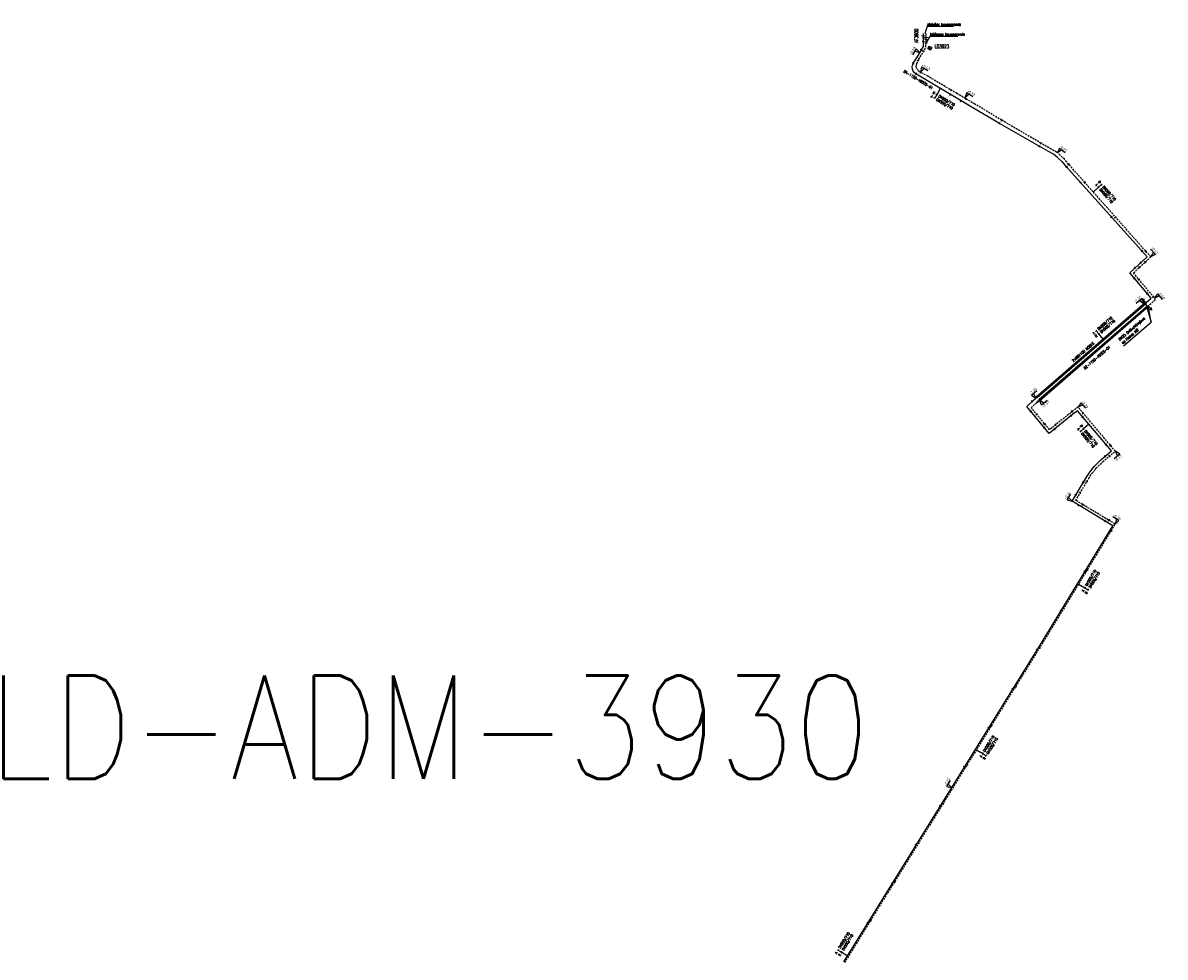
# Model space of a CAD drawing. Header units: millimetres. Extents: x 0 to 118318689, y 0 to 490460760.
# Tile 89 of 117: x 114794187 to 115192435, y 490134965 to 490460760. Entities that reach past the tile are written whole.
import ezdxf
from ezdxf.enums import TextEntityAlignment as Align

# ---------------------------------------------------------------- set-up
doc = ezdxf.new("R2010")
doc.units = ezdxf.units.MM
doc.header["$LTSCALE"] = 200
doc.linetypes.add('HIDDEN2', pattern=[4.7625, 3.175, -1.5875])
doc.layers.get('0').update_dxf_attribs({"color": 8})
for name, color, linetype in [('LD-I-lekdetectiecode', 7, 'Continuous'), ('WT-C-AFSLUITER', 7, 'Continuous'), ('WT-C-kastLD', 7, 'Continuous'), ('WT-C-mof', 7, 'Continuous'), ('WT-C-ontluchter', 7, 'Continuous'), ('WT-I-diam', 7, 'Continuous'), ('WT-I-info', 7, 'Continuous'), ('WT-I-NAP', 7, 'Continuous'), ('WT-L-aanvoer', 6, 'Continuous'), ('WT-L-MANTELBUIS', 6, 'Continuous'), ('WT-L-retour', 6, 'HIDDEN2')]:
    doc.layers.add(name, color=color, linetype=linetype)
doc.styles.add('DIN17', font='ROMANS.SHX', dxfattribs={"width": 0.9})
doc.styles.add('ISOCP', font='ISOCP.SHX')

# ---------------------------------------------------------------- blocks, each defined once
blk = doc.blocks.new('LR-mof')
at = {"color": 0, "linetype": 'ByBlock', "lineweight": -2}
blk.add_line((0, -0.75), (0, 0.75), dxfattribs=at)
blk = doc.blocks.new('nap1')
at = {"color": 0, "linetype": 'Continuous'}
for p, q in [((-1, 3.5), (0, 0)), ((-1, 3.5), (4, 3.5)), ((1, 3.5), (0, 0))]:
    blk.add_line(p, q, dxfattribs=at)
at = {"color": 0, "linetype": 'Continuous', "style": 'ISOCP'}
for tag, p in [('*1', (1.7, 5)), ('*2', (4, 1.5))]:
    blk.add_attdef(tag, text='', height=1.8, dxfattribs=at).set_placement(p, align=Align.MIDDLE)
blk = doc.blocks.new('nap2')
at = {"color": 0, "linetype": 'Continuous'}
for p, q in [((1, 3.5), (-4, 3.5)), ((-1, 3.5), (0, 0)), ((1, 3.5), (0, 0))]:
    blk.add_line(p, q, dxfattribs=at)
at = {"color": 0, "linetype": 'Continuous', "style": 'ISOCP'}
for tag, p in [('*2', (-4, 1.5)), ('*1', (-1.5, 5))]:
    blk.add_attdef(tag, text='', height=1.8, dxfattribs=at).set_placement(p, align=Align.MIDDLE)
blk = doc.blocks.new('LR-ontl')
at = {"color": 0, "linetype": 'ByBlock', "lineweight": -3}
for q in [(-1, 2.5), (1, 2.5)]:
    blk.add_line((0, 4), q, dxfattribs=at)
at = {"color": 0, "linetype": 'ByBlock', "lineweight": -2}
blk.add_line((0, 3), (0, 0), dxfattribs=at)
blk = doc.blocks.new('LR-hyp')
at = {"color": 7, "linetype": 'ByBlock', "lineweight": -3, "style": 'DIN17', "width": 0.9}
blk.add_attdef('*1', text='', height=1.8, dxfattribs=at).set_placement((0, 0), align=Align.MIDDLE)
at = {"color": 7, "linetype": 'ByBlock', "lineweight": -2, "style": 'DIN17', "width": 0.9, "flags": 1}
blk.add_attdef('*2', text='', height=1.8, dxfattribs=at).set_placement((0, -5), align=Align.MIDDLE)
blk = doc.blocks.new('LR-DIAO2')
at = {"color": 0, "lineweight": -3}
blk.add_line((0, 0), (0, -5), dxfattribs=at)
at = {"color": 0, "linetype": 'Continuous', "lineweight": -3}
blk.add_line((0, -5), (0, -7.8), dxfattribs=at)
at = {"color": 0, "lineweight": -3}
for points in [[(0.61, -5), (0, -5), (-0.61, -5)], [(0.61, -7.8), (0, -7.8), (-0.61, -7.8)]]:
    blk.add_lwpolyline(points, dxfattribs=at)
at = {"color": 1, "lineweight": -3, "style": 'DIN17', "width": 0.9}
for tag, p in [('*1', (-1.61, -5)), ('*2', (-1.61, -7.78))]:
    blk.add_attdef(tag, text='', height=1.8, dxfattribs=at).set_placement(p, align=Align.MIDDLE_RIGHT)
for tag, p in [('*11', (1.61, -5)), ('*12', (1.61, -7.8))]:
    blk.add_attdef(tag, text='', height=1.8, dxfattribs=at).set_placement(p, align=Align.MIDDLE_LEFT)
blk = doc.blocks.new('LR-AFS')
at = {"color": 0, "lineweight": -3, "const_width": 0.7}
blk.add_lwpolyline([(0, -1.5), (0, 1.5)], dxfattribs=at)
at = {"color": 7, "linetype": 'ByBlock', "lineweight": -2, "style": 'DIN17', "width": 0.9}
blk.add_attdef('*1', text='', height=2.5, dxfattribs=at).set_placement((0, 5), align=Align.MIDDLE)
at = {"color": 0, "linetype": 'ByBlock', "lineweight": -2, "style": 'DIN17', "width": 0.3, "flags": 1}
for tag, p in [('*2', (2.5, 1.5)), ('OCODE', (-7.5, -2.5)), ('FABR', (-7.5, -7.5)), ('ST', (-7.5, -5)), ('VCODE', (-2.5, -5)), ('NCODE', (-2.5, -2.5)), ('TYPE', (-2.5, -7.5)), ('OPBOUW', (2.5, -7.5)), ('NIVO', (2.5, -5)), ('BC', (2.5, -2.5)), ('BEDIEN', (7.5, -7.5)), ('IMM', (7.5, -5)), ('RK', (7.5, -2.5)), ('BORDL', (-7.5, -15)), ('VERTR', (-7.5, -10)), ('DEKM', (-7.5, -12.5)), ('PDATUM', (-2.5, -12.5)), ('OPBLEN', (-2.5, -10)), ('BORDX', (-2.5, -15)), ('HULPST', (2.5, -10)), ('BORDY', (2.5, -15)), ('OPM', (2.5, -12.5)), ('VERLSP', (7.5, -10)), ('BORDZ', (7.5, -15)), ('BORD', (7.5, -12.5))]:
    blk.add_attdef(tag, text='', height=1.8, dxfattribs=at).set_placement(p, align=Align.MIDDLE)
blk = doc.blocks.new('LR-kastLD')
at = {"color": 0, "linetype": 'ByBlock', "lineweight": -3}
blk.add_line((-1, 1), (1, -1), dxfattribs=at)
blk.add_lwpolyline([(-1, -1), (-1, 1), (1, 1), (1, -1)], close=True, dxfattribs=at)
blk.add_solid([(-1, 1), (-1, -1), (1, -1)], dxfattribs=at)
at = {"color": 7, "linetype": 'ByBlock', "lineweight": -3, "style": 'DIN17', "width": 0.7}
for tag, p in [('*1', (0, 5)), ('*2', (0, -5))]:
    blk.add_attdef(tag, text='', height=2.5, dxfattribs=at).set_placement(p, align=Align.MIDDLE)
at = {"color": 0, "linetype": 'ByBlock', "lineweight": -2, "style": 'DIN17', "width": 0.3, "flags": 1}
for tag, p in [('OCODE', (4.5, 1.25)), ('NCODE', (9.5, 1.25)), ('BC', (14.5, 1.25)), ('RK', (19.5, 1.25)), ('ST', (4.5, -1.25)), ('VCODE', (9.5, -1.25)), ('NIVO', (14.5, -1.25)), ('IMM', (19.5, -1.25))]:
    blk.add_attdef(tag, text='', height=1.8, dxfattribs=at).set_placement(p, align=Align.MIDDLE)
blk = doc.blocks.new('LR-DIAB2')
at = {"color": 0, "linetype": 'Continuous', "lineweight": -3}
blk.add_line((0, 5), (0, 7.8), dxfattribs=at)
at = {"color": 0, "lineweight": -3}
blk.add_line((0, 0), (0, 5), dxfattribs=at)
for points in [[(0.61, 7.8), (0, 7.8), (-0.61, 7.8)], [(0.61, 5), (0, 5), (-0.61, 5)]]:
    blk.add_lwpolyline(points, dxfattribs=at)
at = {"color": 1, "lineweight": -3, "style": 'DIN17', "width": 0.9}
for tag, p in [('*1', (-1.61, 7.8)), ('*2', (-1.61, 5.02))]:
    blk.add_attdef(tag, text='', height=1.8, dxfattribs=at).set_placement(p, align=Align.MIDDLE_RIGHT)
for tag, p in [('*11', (1.61, 7.8)), ('*12', (1.61, 5))]:
    blk.add_attdef(tag, text='', height=1.8, dxfattribs=at).set_placement(p, align=Align.MIDDLE_LEFT)

msp = doc.modelspace()

# ---------------------------------------------------------------- linework, layer by layer
at = {"layer": 'WT-I-info'}
for p, q in [((115109460, 490459494), (115108632, 490457037)), ((115118628, 490459494), (115109460, 490459494)), ((115110410, 490456054), (115109191, 490453922)), ((115120186, 490456054), (115110410, 490456054)), ((115185635, 490363125), (115187521, 490356444)), ((115187521, 490356444), (115186533, 490362074)), ((115177948, 490348144), (115187521, 490356444))]:
    msp.add_line(p, q, dxfattribs=at)
at = {"layer": 'WT-L-aanvoer'}
for p, q in [((115108138, 490452543), (115108170, 490456222)), ((115108170, 490456222), (115108177, 490457046)), ((115105813, 490448591), (115108138, 490452543)), ((115104215, 490445437), (115104411, 490446301)), ((115104411, 490446301), (115104862, 490447042)), ((115104862, 490447042), (115105813, 490448591)), ((115104309, 490444585), (115104215, 490445437)), ((115104597, 490443905), (115104309, 490444585)), ((115105045, 490443335), (115104597, 490443905)), ((115106108, 490442643), (115105045, 490443335)), ((115108990, 490440896), (115106108, 490442643)), ((115119007, 490434903), (115108990, 490440896)), ((115125396, 490431160), (115119007, 490434903)), ((115134704, 490425714), (115125396, 490431160)), ((115148521, 490417716), (115134704, 490425714)), ((115151740, 490415884), (115148521, 490417716)), ((115153542, 490415001), (115151740, 490415884)), ((115154958, 490413824), (115153542, 490415001)), ((115156415, 490412463), (115154958, 490413824)), ((115156615, 490412240), (115156415, 490412463)), ((115158097, 490410590), (115156615, 490412240)), ((115162925, 490405058), (115158097, 490410590)), ((115186155, 490379200), (115162925, 490405058)), ((115180115, 490373646), (115186155, 490379200)), ((115187527, 490364765), (115180115, 490373646)), ((115146543, 490329230), (115187527, 490364765)), ((115144249, 490326979), (115146543, 490329230)), ((115151997, 490317598), (115144249, 490326979)), ((115160117, 490324152), (115151997, 490317598)), ((115161914, 490325499), (115160117, 490324152)), ((115173782, 490311508), (115161914, 490325499)), ((115170025, 490308365), (115173782, 490311508)), ((115167737, 490306094), (115170025, 490308365)), ((115165022, 490302380), (115166151, 490304104)), ((115166151, 490304104), (115167737, 490306094)), ((115159980, 490293924), (115165022, 490302380)), ((115174207, 490285394), (115159980, 490293924)), ((115173257, 490283809), (115174207, 490285394))]:
    msp.add_line(p, q, dxfattribs=at)
at = {"layer": 'WT-L-aanvoer', "lineweight": -3}
for p, q in [((115149219, 490244345), (115173257, 490283809)), ((115080449, 490133360), (115149219, 490244345))]:
    msp.add_line(p, q, dxfattribs=at)
at = {"layer": 'WT-L-MANTELBUIS', "elevation": 1310}
msp.add_lwpolyline([(115147515, 490330404), (115185447, 490363298), (115185774, 490362920), (115147843, 490330027)], close=True, dxfattribs=at)
at = {"layer": 'WT-L-MANTELBUIS'}
msp.add_lwpolyline([(115148426, 490329365), (115186358, 490362253), (115186685, 490361875), (115148753, 490328987)], close=True, dxfattribs=at)
at = {"layer": 'WT-L-retour'}
for p, q in [((115109044, 490452287), (115109074, 490455670)), ((115109074, 490455670), (115109086, 490457028)), ((115106593, 490448122), (115109044, 490452287)), ((115105689, 490446044), (115105892, 490446631)), ((115105892, 490446631), (115106593, 490448122)), ((115105635, 490445521), (115105689, 490446044)), ((115105766, 490445026), (115105635, 490445521)), ((115105900, 490444686), (115105766, 490445026)), ((115106362, 490444206), (115105900, 490444686)), ((115106844, 490443728), (115106362, 490444206)), ((115109742, 490442110), (115106844, 490443728)), ((115119846, 490436095), (115109742, 490442110)), ((115126097, 490432435), (115119846, 490436095))]:
    msp.add_line(p, q, dxfattribs=at)
at = {"layer": 'WT-L-retour', "lineweight": -3}
for p, q in [((115135440, 490426816), (115126097, 490432435)), ((115149192, 490418772), (115135440, 490426816)), ((115152718, 490416724), (115149192, 490418772)), ((115154564, 490415717), (115152718, 490416724)), ((115155845, 490414663), (115154564, 490415717)), ((115157323, 490413168), (115155845, 490414663)), ((115157490, 490412977), (115157323, 490413168)), ((115158767, 490411514), (115157490, 490412977)), ((115164478, 490405043), (115158767, 490411514)), ((115187446, 490379137), (115164478, 490405043)), ((115181383, 490373562), (115187446, 490379137)), ((115189107, 490364306), (115181383, 490373562)), ((115147448, 490328186), (115189107, 490364306)), ((115145758, 490326528), (115147448, 490328186)), ((115162055, 490326755), (115159552, 490324878)), ((115175083, 490311397), (115162055, 490326755)), ((115152126, 490318884), (115145758, 490326528)), ((115159552, 490324878), (115152126, 490318884)), ((115170645, 490307685), (115175083, 490311397)), ((115168424, 490305479), (115170645, 490307685)), ((115165803, 490301892), (115166897, 490303564)), ((115166897, 490303564), (115168424, 490305479)), ((115161240, 490294241), (115165803, 490301892)), ((115175005, 490285985), (115161240, 490294241)), ((115149543, 490244147), (115173581, 490283612)), ((115173581, 490283612), (115175005, 490285985)), ((115080772, 490133160), (115149543, 490244147))]:
    msp.add_line(p, q, dxfattribs=at)

# ---------------------------------------------------------------- block references
at = {"layer": 'LD-I-lekdetectiecode', "linetype": 'Continuous'}
ref = msp.add_blockref('LR-hyp', (114927920, 490215122), dxfattribs=dict(at, xscale=20000, yscale=20000, zscale=20000))
ref.add_attrib('*1', 'LD-ADM-3930', dxfattribs={"layer": '0', "color": 0, "linetype": 'ByBlock', "lineweight": -3, "height": 36000, "style": 'DIN17', "width": 0.9}).set_placement((114927920, 490215122), align=Align.MIDDLE)
at = {"layer": 'WT-C-AFSLUITER', "linetype": 'Continuous'}
ref = msp.add_blockref('LR-AFS', (115108170, 490456221), dxfattribs=dict(at, xscale=499.9999999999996, yscale=499.9999999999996, zscale=499.9999999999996, rotation=89.51349999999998))
ref.add_attrib('*1', 'AF3900', dxfattribs={"layer": '0', "color": 7, "linetype": 'ByBlock', "lineweight": -2, "height": 1250, "rotation": 89.5135, "style": 'DIN17', "width": 0.65}).set_placement((115105670, 490456243), align=Align.MIDDLE)
at = {"layer": 'WT-C-AFSLUITER', "linetype": 'Continuous', "xscale": 499.9999999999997, "yscale": 499.9999999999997, "zscale": 499.9999999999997, "rotation": 89.4821}
msp.add_blockref('LR-AFS', (115109074, 490455670), dxfattribs=at)
at = {"layer": 'WT-C-kastLD', "linetype": 'Continuous'}
ref = msp.add_blockref('LR-kastLD', (115110358, 490451955), dxfattribs=dict(at, xscale=499.9999999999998, yscale=499.9999999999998, zscale=499.9999999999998, rotation=329.9860800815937))
ref.add_attrib('*1', 'LD3923', dxfattribs={"layer": '0', "color": 7, "linetype": 'ByBlock', "lineweight": -3, "height": 1250, "style": 'DIN17', "width": 0.65}).set_placement((115114610, 490452538), align=Align.MIDDLE)
at = {"layer": 'WT-C-mof', "linetype": 'Continuous'}
for p, xscale, yscale, zscale, rotation in [((115108152, 490454194), 499.9999999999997, 499.9999999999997, 499.9999999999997, 89.51349999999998), ((115108163, 490455430), 499.9999999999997, 499.9999999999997, 499.9999999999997, 89.51349999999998), ((115109068, 490454944), 499.9999999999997, 499.9999999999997, 499.9999999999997, 89.4821), ((115107374, 490451243), 500.0000000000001, 500.0000000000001, 500.0000000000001, 59.5196), ((115108181, 490450821), 500.0000000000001, 500.0000000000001, 500.0000000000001, 59.5196), ((115109056, 490453659), 499.9999999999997, 499.9999999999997, 499.9999999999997, 89.4821), ((115104592, 490446599), 499.9999999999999, 499.9999999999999, 499.9999999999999, 58.63419999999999), ((115106312, 490447524), 499.9999999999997, 499.9999999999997, 499.9999999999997, 64.834), ((115105619, 490442962), 500.0000000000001, 500.0000000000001, 500.0000000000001, 326.9383), ((115107191, 490443534), 500, 500, 500, 331.2545), ((115117526, 490435789), 500.0000000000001, 500.0000000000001, 500.0000000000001, 329.1051), ((115117772, 490437336), 500, 500, 500, 329.1155), ((115123082, 490434201), 500, 500, 500, 329.6485), ((115121266, 490433579), 500.0000000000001, 500.0000000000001, 500.0000000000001, 329.6339), ((115135440, 490426816), 500.0000000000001, 500.0000000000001, 500.0000000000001, 330.0814), ((115134727, 490425701), 500, 500, 500, 329.7812), ((115149197, 490418769), 500.0000000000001, 500.0000000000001, 500.0000000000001, 329.5266), ((115148544, 490417703), 500.0000000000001, 500.0000000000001, 500.0000000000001, 329.5266), ((115158096, 490410591), 500.0000000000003, 500.0000000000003, 500.0000000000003, 311.2933999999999), ((115158775, 490411504), 500.0000000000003, 500.0000000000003, 500.0000000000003, 311.2933999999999), ((115162921, 490405063), 500, 500, 500, 310.6711), ((115164466, 490405056), 500, 500, 500, 311.864059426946), ((115173665, 490393137), 499.9999999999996, 499.9999999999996, 499.9999999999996, 311.8639), ((115175046, 490392975), 499.9999999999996, 499.9999999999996, 499.9999999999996, 311.8639), ((115184324, 490381242), 499.9999999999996, 499.9999999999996, 499.9999999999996, 311.8639), ((115185709, 490381075), 499.9999999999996, 499.9999999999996, 499.9999999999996, 311.8639), ((115181980, 490375361), 500.0000000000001, 500.0000000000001, 500.0000000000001, 42.60110000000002), ((115183479, 490375490), 500.0000000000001, 500.0000000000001, 500.0000000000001, 42.60110000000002), ((115183938, 490377162), 500.0000000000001, 500.0000000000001, 500.0000000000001, 42.60110000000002), ((115185534, 490377379), 500.0000000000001, 500.0000000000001, 500.0000000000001, 42.60110000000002), ((115181726, 490371715), 500.0000000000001, 500.0000000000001, 500.0000000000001, 309.8453), ((115183180, 490371409), 500.0000000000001, 500.0000000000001, 500.0000000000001, 309.8453), ((115186218, 490366332), 500.0000000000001, 500.0000000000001, 500.0000000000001, 309.8453), ((115188349, 490365216), 500.0000000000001, 500.0000000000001, 500.0000000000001, 309.8453), ((115182311, 490360243), 500.0000000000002, 500.0000000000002, 500.0000000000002, 40.92640000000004), ((115184201, 490360052), 500.0000000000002, 500.0000000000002, 500.0000000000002, 40.92640000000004), ((115173250, 490352386), 500.0000000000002, 500.0000000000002, 500.0000000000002, 40.92640000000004), ((115175140, 490352196), 500.0000000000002, 500.0000000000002, 500.0000000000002, 40.92640000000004), ((115164177, 490344520), 500.0000000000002, 500.0000000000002, 500.0000000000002, 40.92640000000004), ((115166068, 490344330), 500.0000000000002, 500.0000000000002, 500.0000000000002, 40.92640000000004), ((115155121, 490336668), 500.0000000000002, 500.0000000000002, 500.0000000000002, 40.92640000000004), ((115156999, 490336467), 500.0000000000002, 500.0000000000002, 500.0000000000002, 40.92640000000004), ((115146096, 490328792), 500, 500, 500, 44.46250000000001), ((115148004, 490328668), 500.0000000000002, 500.0000000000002, 500.0000000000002, 40.92640000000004), ((115145595, 490325350), 500, 500, 500, 309.8246194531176), ((115147638, 490324272), 499.9999999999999, 499.9999999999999, 499.9999999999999, 309.7962401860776), ((115159644, 490323770), 500, 500, 500, 38.90679999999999), ((115160036, 490325241), 500.0000000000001, 500.0000000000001, 500.0000000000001, 36.85660000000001), ((115163676, 490323422), 500, 500, 500, 310.3068), ((115163805, 490324692), 500, 500, 500, 310.3068), ((115150338, 490319607), 499.9999999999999, 499.9999999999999, 499.9999999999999, 309.824619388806), ((115150450, 490320896), 500, 500, 500, 309.7962401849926), ((115153953, 490319176), 499.9999999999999, 499.9999999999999, 499.9999999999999, 38.90679390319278), ((115154368, 490320694), 500, 500, 500, 38.90679999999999), ((115171861, 490313773), 500, 500, 500, 310.3068), ((115173326, 490313468), 500, 500, 500, 310.3068), ((115171542, 490309635), 499.9999999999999, 499.9999999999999, 499.9999999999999, 39.91230000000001), ((115173055, 490309701), 499.9999999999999, 499.9999999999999, 499.9999999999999, 39.91230000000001), ((115163895, 490300491), 500.0000000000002, 500.0000000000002, 500.0000000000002, 59.19240000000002), ((115165131, 490300766), 500.0000000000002, 500.0000000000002, 500.0000000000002, 59.19240000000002), ((115161300, 490296138), 500.0000000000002, 500.0000000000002, 500.0000000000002, 59.19240000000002), ((115162771, 490296808), 500.0000000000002, 500.0000000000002, 500.0000000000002, 59.19240000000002), ((115162297, 490292535), 500.0000000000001, 500.0000000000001, 500.0000000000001, 329.0529), ((115163651, 490292795), 500.0000000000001, 500.0000000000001, 500.0000000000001, 329.0442)]:
    msp.add_blockref('LR-mof', p, dxfattribs=dict(at, xscale=xscale, yscale=yscale, zscale=zscale, rotation=rotation))
at = {"layer": 'WT-C-mof'}
for p, xscale, yscale, zscale, rotation in [((115171409, 490287071), 500.0000000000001, 500.0000000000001, 500.0000000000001, 149.052893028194), ((115172784, 490287317), 499.9999999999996, 499.9999999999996, 499.9999999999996, 149.044173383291), ((115172776, 490283020), 500.0000000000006, 500.0000000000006, 500.0000000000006, 239.0404993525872), ((115173653, 490283731), 500.0000000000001, 500.0000000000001, 500.0000000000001, 239.040499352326)]:
    msp.add_blockref('LR-mof', p, dxfattribs=dict(at, xscale=xscale, yscale=yscale, zscale=zscale, rotation=rotation))
at = {"layer": 'WT-C-mof', "linetype": 'Continuous', "lineweight": -3}
for p, xscale, yscale, zscale, rotation in [((115164425, 490269310), 500, 500, 500, 58.6546), ((115165315, 490270040), 500, 500, 500, 58.6546), ((115156136, 490255702), 500, 500, 500, 58.6546), ((115157050, 490256471), 500, 500, 500, 58.6546), ((115147780, 490242022), 499.9999999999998, 499.9999999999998, 499.9999999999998, 58.21620000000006), ((115148674, 490242743), 499.9999999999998, 499.9999999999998, 499.9999999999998, 58.21620000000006), ((115139352, 490228421), 500.0000000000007, 500.0000000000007, 500.0000000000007, 58.21620000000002), ((115140246, 490229143), 500.0000000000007, 500.0000000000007, 500.0000000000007, 58.21620000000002), ((115131819, 490215542), 499.9999999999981, 499.9999999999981, 499.9999999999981, 58.21619999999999), ((115130925, 490214821), 499.9999999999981, 499.9999999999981, 499.9999999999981, 58.21619999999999), ((115122497, 490201220), 500.0000000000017, 500.0000000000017, 500.0000000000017, 58.21620000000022), ((115123391, 490201941), 500.0000000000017, 500.0000000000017, 500.0000000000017, 58.21620000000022), ((115114070, 490187619), 500.0000000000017, 500.0000000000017, 500.0000000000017, 58.21620000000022), ((115114964, 490188341), 500.0000000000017, 500.0000000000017, 500.0000000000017, 58.21620000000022), ((115105642, 490174019), 500.0000000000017, 500.0000000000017, 500.0000000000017, 58.21620000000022), ((115106536, 490174740), 500.0000000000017, 500.0000000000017, 500.0000000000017, 58.21620000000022), ((115097215, 490160418), 500.0000000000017, 500.0000000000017, 500.0000000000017, 58.21620000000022), ((115098109, 490161139), 500.0000000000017, 500.0000000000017, 500.0000000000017, 58.21620000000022), ((115089681, 490147539), 500.0000000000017, 500.0000000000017, 500.0000000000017, 58.21620000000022), ((115088787, 490146817), 500.0000000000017, 500.0000000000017, 500.0000000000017, 58.21620000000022)]:
    msp.add_blockref('LR-mof', p, dxfattribs=dict(at, xscale=xscale, yscale=yscale, zscale=zscale, rotation=rotation))
at = {"layer": 'WT-C-ontluchter', "linetype": 'Continuous'}
for p, xscale, yscale, zscale, rotation in [((115185635, 490363125), 500.0000000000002, 500.0000000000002, 500.0000000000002, 40.92640000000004), ((115186533, 490362074), 500.0000000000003, 500.0000000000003, 500.0000000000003, 220.9264)]:
    msp.add_blockref('LR-ontl', p, dxfattribs=dict(at, xscale=xscale, yscale=yscale, zscale=zscale, rotation=rotation))
at = {"layer": 'WT-I-diam', "linetype": 'Continuous'}
for name, p, xscale, yscale, zscale, rotation, values in [('LR-DIAO2', (115114048, 490437870), 500, 500, 500, 329.5383939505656, {'*1': 'R', '*11': 'DN500/710', '*2': 'A', '*12': 'DN500/710'}), ('LR-DIAB2', (115167377, 490401773), 500, 500, 500, 311.5601496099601, {'*1': 'R', '*11': 'DN500/710', '*2': 'A', '*12': 'DN500/710'}), ('LR-DIAB2', (115170957, 490350398), 499.9999999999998, 499.9999999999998, 499.9999999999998, 40.92636262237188, {'*1': 'A', '*11': 'DN500/710', '*2': 'R', '*12': 'DN500/710'}), ('LR-DIAO2', (115165876, 490320829), 500, 500, 500, 310.306842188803, {'*1': 'R', '*11': 'DN500/710', '*2': 'A', '*12': 'DN500/710'}), ('LR-DIAO2', (115162273, 490265046), 500, 500, 500, 58.65460327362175, {'*1': 'A', '*11': 'DN500/710', '*2': 'R', '*12': 'DN500/710'}), ('LR-DIAO2', (115126697, 490207276), 500, 500, 500, 58.21624040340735, {'*1': 'A', '*11': 'DN500/710', '*2': 'R', '*12': 'DN500/710'}), ('LR-DIAB2', (115081684, 490135354), 500.0000000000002, 500.0000000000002, 500.0000000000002, 58.21624040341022, {'*1': 'A', '*11': 'DN500/710', '*2': 'R', '*12': 'DN500/710'})]:
    msp.add_blockref(name, p, dxfattribs=dict(at, xscale=xscale, yscale=yscale, zscale=zscale, rotation=rotation)).add_auto_attribs(values)
at = {"layer": 'WT-I-info', "linetype": 'Continuous'}
for p, xscale, yscale, zscale, rotation, values in [((115106388, 490440917), 500.0000000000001, 500.0000000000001, 500.0000000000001, 328.7855841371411, {'*1': 'DA-1150-49025-01'}), ((115168684, 490344022), 500.0000000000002, 500.0000000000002, 500.0000000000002, 40.92636262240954, {'*1': 'DZ-1150-49025-01'})]:
    msp.add_blockref('LR-hyp', p, dxfattribs=dict(at, xscale=xscale, yscale=yscale, zscale=zscale, rotation=rotation)).add_auto_attribs(values)
at = {"layer": 'WT-I-NAP', "linetype": 'Continuous'}
ref = msp.add_blockref('nap2', (115106876, 490450399), dxfattribs=dict(at, xscale=499.9999999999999, yscale=499.9999999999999, zscale=499.9999999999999, rotation=59.51964000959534))
ref.add_attrib('*1', '+0.48', dxfattribs={"layer": '0', "color": 1, "linetype": 'Continuous', "height": 900, "rotation": 59.51964, "style": 'ISOCP'}).set_placement((115104341, 490451020), align=Align.MIDDLE)
ref = msp.add_blockref('nap1', (115107083, 490443597), dxfattribs=dict(at, xscale=500, yscale=500, zscale=500, rotation=331.2545152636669))
ref.add_attrib('*1', '+0.43', dxfattribs={"layer": '0', "color": 1, "linetype": 'Continuous', "height": 900, "rotation": 331.25452, "style": 'ISOCP'}).set_placement((115109031, 490445379), align=Align.MIDDLE)
ref = msp.add_blockref('nap1', (115122767, 490434677), dxfattribs=dict(at, xscale=500.0000000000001, yscale=500.0000000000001, zscale=500.0000000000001, rotation=327.7883086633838))
ref.add_attrib('*1', '+0.18', dxfattribs={"layer": '0', "color": 1, "linetype": 'Continuous', "height": 900, "rotation": 327.78831, "style": 'ISOCP'}).set_placement((115124819, 490436339), align=Align.MIDDLE)
ref = msp.add_blockref('nap1', (115154926, 490415419), dxfattribs=dict(at, xscale=500.0000000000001, yscale=500.0000000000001, zscale=500.0000000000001, rotation=320.5478449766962))
ref.add_attrib('*1', '0.65', dxfattribs={"layer": '0', "color": 1, "linetype": 'Continuous', "height": 900, "rotation": 320.54784, "style": 'ISOCP'}).set_placement((115157171, 490416809), align=Align.MIDDLE)
ref = msp.add_blockref('nap2', (115187372, 490379221), dxfattribs=dict(at, xscale=500.0000000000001, yscale=500.0000000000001, zscale=500.0000000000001, rotation=311.560149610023))
ref.add_attrib('*1', '+0.47', dxfattribs={"layer": '0', "color": 1, "linetype": 'Continuous', "height": 900, "rotation": 311.56015, "style": 'ISOCP'}).set_placement((115188745, 490381441), align=Align.MIDDLE)
ref = msp.add_blockref('nap1', (115188741, 490364746), dxfattribs=dict(at, xscale=499.9999999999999, yscale=499.9999999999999, zscale=499.9999999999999, rotation=309.8452866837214))
ref.add_attrib('*1', '-0.68', dxfattribs={"layer": '0', "color": 1, "linetype": 'Continuous', "height": 900, "rotation": 309.84529, "style": 'ISOCP'}).set_placement((115191205, 490365694), align=Align.MIDDLE)
ref = msp.add_blockref('nap2', (115185020, 490362928, 1310), dxfattribs=dict(at, xscale=499.9999999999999, yscale=499.9999999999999, zscale=499.9999999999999, rotation=40.93146056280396))
ref.add_attrib('*1', '-2.35', dxfattribs={"layer": '0', "color": 1, "linetype": 'Continuous', "height": 900, "rotation": 40.93146, "style": 'ISOCP'}).set_placement((115182815, 490364325, 1310), align=Align.MIDDLE)
ref = msp.add_blockref('nap1', (115147326, 490329909), dxfattribs=dict(at, xscale=500, yscale=500, zscale=500, rotation=40.92636262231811))
ref.add_attrib('*1', '-2.36', dxfattribs={"layer": '0', "color": 1, "linetype": 'Continuous', "height": 900, "rotation": 40.92636, "style": 'ISOCP'}).set_placement((115146330, 490332355), align=Align.MIDDLE)
ref = msp.add_blockref('nap2', (115148590, 490329176), dxfattribs=dict(at, xscale=500, yscale=500, zscale=500, rotation=220.9263626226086))
ref.add_attrib('*1', '-2.37', dxfattribs={"layer": '0', "color": 1, "linetype": 'Continuous', "height": 900, "rotation": 40.92636, "style": 'ISOCP'}).set_placement((115150794, 490327778), align=Align.MIDDLE)
ref = msp.add_blockref('nap1', (115162055, 490326755), dxfattribs=dict(at, xscale=499.9999999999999, yscale=499.9999999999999, zscale=499.9999999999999, rotation=310.3068421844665))
ref.add_attrib('*1', '-0.26', dxfattribs={"layer": '0', "color": 1, "linetype": 'Continuous', "height": 900, "rotation": 310.30684, "style": 'ISOCP'}).set_placement((115164512, 490327723), align=Align.MIDDLE)
ref = msp.add_blockref('nap1', (115175083, 490311397), dxfattribs=dict(at, xscale=500.0000000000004, yscale=500.0000000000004, zscale=500.0000000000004, rotation=219.9122664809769))
ref.add_attrib('*1', '-0.27', dxfattribs={"layer": '0', "color": 1, "linetype": 'Continuous', "height": 900, "rotation": 39.91227, "style": 'ISOCP'}).set_placement((115176035, 490308934), align=Align.MIDDLE)
ref = msp.add_blockref('nap1', (115159980, 490293924), dxfattribs=dict(at, xscale=500, yscale=500, zscale=500, rotation=59.05289302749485))
ref.add_attrib('*1', '-0.14', dxfattribs={"layer": '0', "color": 1, "linetype": 'Continuous', "height": 900, "rotation": 59.05289, "style": 'ISOCP'}).set_placement((115158273, 490295939), align=Align.MIDDLE)
ref = msp.add_blockref('nap2', (115175005, 490285985), dxfattribs=dict(at, xscale=500, yscale=500, zscale=500, rotation=329.0404993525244))
ref.add_attrib('*1', '-0.36', dxfattribs={"layer": '0', "color": 1, "linetype": 'Continuous', "height": 900, "rotation": 329.0405, "style": 'ISOCP'}).set_placement((115175648, 490288515), align=Align.MIDDLE)
ref = msp.add_blockref('nap1', (115118015, 490193986), dxfattribs=dict(at, xscale=499.9999999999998, yscale=499.9999999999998, zscale=499.9999999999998, rotation=58.21624040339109))
ref.add_attrib('*1', '-0.25', dxfattribs={"layer": '0', "color": 1, "linetype": 'Continuous', "height": 900, "rotation": 58.21624, "style": 'ISOCP'}).set_placement((115116338, 490196025), align=Align.MIDDLE)

# ---------------------------------------------------------------- texts
at = {"layer": 'WT-I-info', "style": 'DIN17', "width": 0.9}
for s, p in [('Afsluiter bovengronds', (115109461, 490459767)), ('leidingen bovengronds', (115110478, 490456340))]:
    msp.add_text(s, height=900, dxfattribs=at).set_placement(p)
for s, p in [('DN25 Ontluchtingbuis ', (115176696, 490349914)), ('op Hobas MB', (115177710, 490348726))]:
    msp.add_text(s, height=900, rotation=40.92636, dxfattribs=at).set_placement(p)
at = {"layer": 'WT-L-MANTELBUIS', "style": 'DIN17', "width": 0.9}
msp.add_text('2xMB1100 HOBAS', height=900, rotation=40.93146, dxfattribs=at).set_placement((115164127, 490345647), align=Align.CENTER)

doc.saveas('drawing.dxf')
